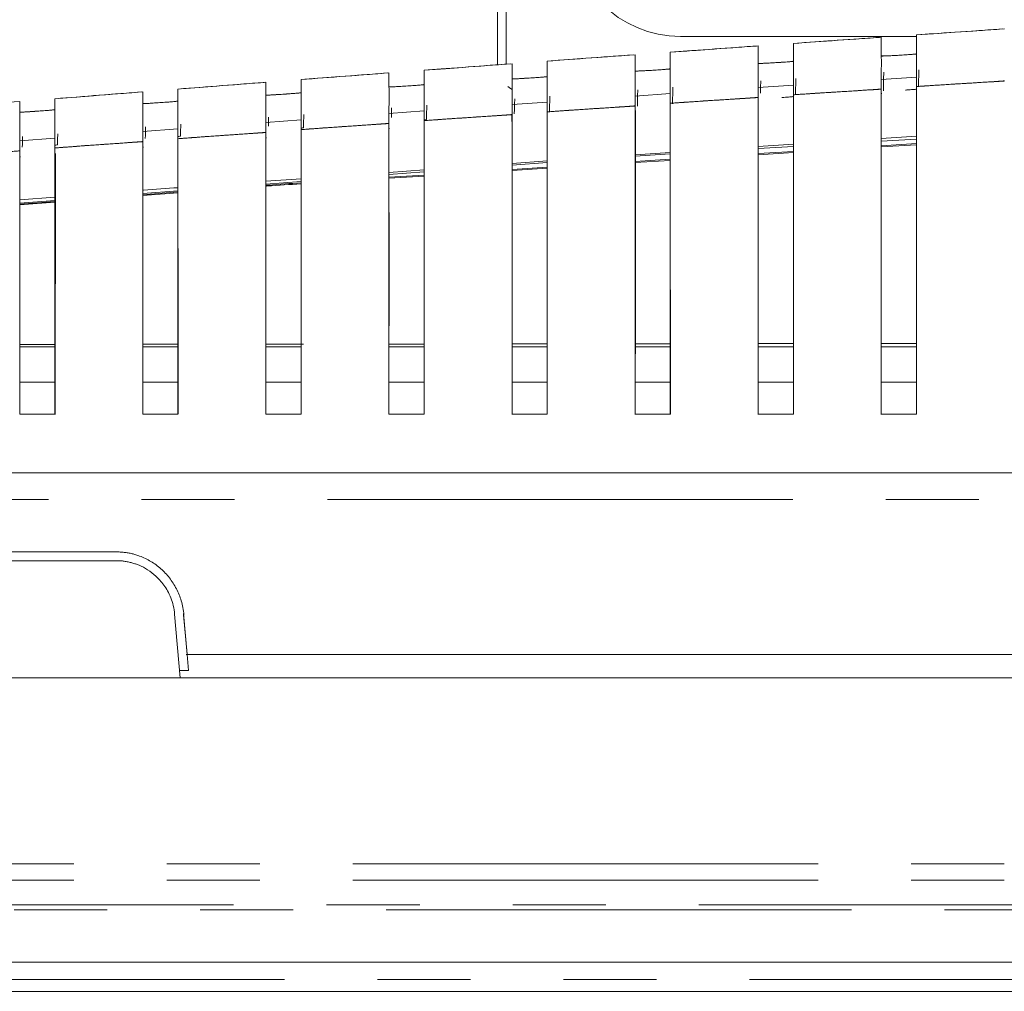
# Model space of a CAD drawing. Header units: millimetres. Extents: x 19 to 844, y 7 to 552.
# Tile 11 of 175: x 106 to 120, y 108 to 121. Entities that reach past the tile are written whole.
import ezdxf

# ---------------------------------------------------------------- set-up
doc = ezdxf.new("R2010")
doc.units = ezdxf.units.MM
doc.linetypes.add('PHANTOM', pattern=[12.7, 6.35, -1.27, 1.27, -1.27, 1.27, -1.27])

msp = doc.modelspace()

# ---------------------------------------------------------------- linework, layer by layer
at = {"color": 7, "linetype": 'Continuous', "lineweight": 15}
for p, q in [((113.008, 120.391), (113.008, 128.991)), ((118.728, 120.771), (115.508, 120.771)), ((118.761, 120.313), (118.757, 120.087)), ((116.601, 120.074), (116.602, 120.162)), ((117.082, 120.196), (117.078, 119.975)), ((118.728, 120.214), (118.248, 120.182)), ((118.278, 120.102), (118.28, 120.184)), ((118.28, 120.185), (118.281, 120.28)), ((114.921, 119.959), (114.923, 120.042)), ((117.048, 120.103), (116.568, 120.071)), ((116.599, 119.996), (116.601, 120.073)), ((118.277, 120.025), (118.278, 120.102)), ((113.242, 119.843), (113.244, 119.919)), ((115.368, 119.989), (114.888, 119.956)), ((114.92, 119.887), (114.921, 119.959)), ((118.247, 119.992), (118.255, 119.992)), ((112.008, 119.754), (111.528, 119.72)), ((111.561, 119.661), (111.564, 119.794)), ((113.688, 119.873), (113.208, 119.839)), ((113.239, 119.712), (113.241, 119.774)), ((113.241, 119.775), (113.242, 119.842)), ((114.887, 119.757), (114.895, 119.757)), ((114.919, 119.819), (114.92, 119.886)), ((110.328, 119.633), (109.848, 119.597)), ((109.882, 119.544), (109.885, 119.666)), ((113.207, 119.636), (113.215, 119.636)), ((108.648, 119.508), (108.168, 119.473)), ((108.203, 119.424), (108.206, 119.536)), ((111.527, 119.512), (111.536, 119.513)), ((106.968, 119.382), (106.488, 119.345)), ((106.524, 119.301), (106.527, 119.403)), ((108.202, 119.375), (108.203, 119.423)), ((109.847, 119.386), (109.856, 119.387)), ((118.248, 119.377), (118.728, 119.409)), ((118.728, 119.367), (118.248, 119.339)), ((106.522, 119.257), (106.524, 119.3)), ((108.167, 119.258), (108.176, 119.258)), ((116.568, 119.265), (117.048, 119.297)), ((117.048, 119.266), (116.568, 119.238)), ((118.248, 119.278), (118.728, 119.309)), ((118.728, 119.291), (118.248, 119.261)), ((106.487, 119.127), (106.497, 119.128)), ((106.971, 115.608), (106.978, 119.17)), ((114.888, 119.152), (115.368, 119.184)), ((115.368, 119.166), (114.888, 119.137)), ((114.888, 119.062), (115.368, 119.093)), ((116.568, 119.17), (117.048, 119.201)), ((117.048, 119.185), (116.568, 119.154)), ((111.528, 118.914), (112.008, 118.949)), ((113.208, 119.036), (113.688, 119.071)), ((113.688, 119.049), (113.208, 119.012)), ((113.208, 118.955), (113.688, 118.985)), ((113.688, 118.971), (113.208, 118.94)), ((115.368, 119.078), (114.888, 119.047)), ((109.848, 118.792), (110.328, 118.827)), ((112.008, 118.92), (111.528, 118.883)), ((111.528, 118.847), (112.008, 118.877)), ((112.008, 118.864), (111.528, 118.834)), ((110.328, 118.791), (109.848, 118.754)), ((106.488, 118.54), (106.968, 118.577)), ((108.648, 118.662), (108.168, 118.625)), ((108.168, 118.609), (108.648, 118.646)), ((108.648, 118.635), (108.168, 118.598)), ((106.968, 118.532), (106.488, 118.495)), ((106.488, 118.48), (106.968, 118.517)), ((106.968, 118.506), (106.488, 118.47)), ((114.888, 117.172), (114.888, 115.608)), ((106.488, 116.564), (106.968, 116.564)), ((106.492, 116.531), (106.969, 116.531)), ((108.168, 116.566), (108.648, 116.566)), ((108.172, 116.531), (108.649, 116.531)), ((109.848, 116.568), (110.36, 116.568)), ((110.329, 116.531), (109.851, 116.531)), ((111.528, 116.569), (112.012, 116.57)), ((112.009, 116.531), (111.531, 116.531)), ((113.208, 116.571), (113.688, 116.572)), ((113.208, 116.531), (113.208, 116.531)), ((113.689, 116.531), (113.211, 116.531)), ((114.888, 116.573), (115.355, 116.574)), ((114.888, 116.531), (114.888, 116.531)), ((115.369, 116.531), (114.891, 116.531)), ((116.568, 116.575), (117.048, 116.576)), ((116.568, 116.531), (116.568, 116.531)), ((117.049, 116.531), (116.571, 116.531)), ((118.248, 116.577), (118.728, 116.577)), ((118.248, 116.531), (118.248, 116.531)), ((118.729, 116.531), (118.251, 116.531)), ((106.491, 116.051), (106.969, 116.051)), ((108.171, 116.051), (108.649, 116.051)), ((313.406, 114.811), (59.89, 114.811)), ((63.091, 113.731), (107.805, 113.731)), ((63.091, 113.611), (107.805, 113.611)), ((108.602, 112.881), (108.678, 112.011)), ((108.722, 112.892), (108.771, 112.33)), ((108.771, 112.333), (108.724, 112.872)), ((108.761, 112.332), (313.406, 112.331)), ((108.771, 112.331), (313.41, 112.331)), ((108.79, 112.114), (108.669, 112.114)), ((108.678, 112.011), (62.218, 112.011)), ((108.678, 112.011), (313.425, 112.011)), ((313.937, 108.131), (59.36, 108.131)), ((313.3, 107.731), (59.997, 107.731))]:
    msp.add_line(p, q, dxfattribs=at)
at = {"color": 8, "linetype": 'PHANTOM', "lineweight": 0}
for p, q in [((113.128, 128.991), (113.128, 120.391)), ((109.851, 116.051), (110.329, 116.051)), ((111.53, 116.051), (112.009, 116.051)), ((113.208, 116.051), (113.208, 116.051)), ((113.21, 116.051), (113.689, 116.051)), ((114.888, 116.051), (114.888, 116.051)), ((114.89, 116.051), (115.369, 116.051)), ((116.568, 116.051), (116.568, 116.051)), ((116.57, 116.051), (117.049, 116.051)), ((118.248, 116.051), (118.248, 116.051)), ((118.25, 116.051), (118.729, 116.051)), ((59.89, 114.446), (313.406, 114.446)), ((108.79, 112.114), (108.771, 112.33)), ((60.236, 109.474), (313.061, 109.474)), ((60.236, 109.248), (313.061, 109.248)), ((312.607, 108.911), (60.69, 108.911)), ((60.69, 108.845), (312.607, 108.845)), ((313.3, 107.891), (59.997, 107.891))]:
    msp.add_line(p, q, dxfattribs=at)
at = {"color": 7, "linetype": 'Continuous', "lineweight": 15, "flags": 128}
msp.add_lwpolyline([(113.208, 120.045), (113.186, 120.059), (113.15, 120.086)], dxfattribs=at)
at = {"color": 7, "linetype": 'Continuous', "lineweight": 15}
msp.add_arc((115.508, 122.291), 1.52, 180, 270, dxfattribs=at)
for points, knots in [([(119.928, 120.874), (119.728, 120.86), (119.328, 120.833), (118.928, 120.805), (118.728, 120.792)], [0, 0, 0, 0, 0.499838, 1, 1, 1, 1]), ([(119.905, 120.872), (119.689, 120.857), (119.316, 120.832), (118.943, 120.806), (118.786, 120.796)], [0, 0, 0, 0, 0.579226, 1, 1, 1, 1]), ([(119.905, 120.872), (119.689, 120.857), (119.316, 120.832), (118.943, 120.806), (118.786, 120.796)], [0, 0, 0, 0, 0.579226, 1, 1, 1, 1]), ([(118.248, 120.759), (118.048, 120.745), (117.648, 120.717), (117.248, 120.689), (117.048, 120.675)], [0, 0, 0, 0, 0.499834, 1, 1, 1, 1]), ([(118.225, 120.757), (118.009, 120.742), (117.635, 120.716), (117.262, 120.69), (117.105, 120.679)], [0, 0, 0, 0, 0.578749, 1, 1, 1, 1]), ([(118.225, 120.757), (118.009, 120.742), (117.635, 120.716), (117.262, 120.69), (117.105, 120.679)], [0, 0, 0, 0, 0.578749, 1, 1, 1, 1]), ([(118.248, 120.052), (118.248, 120.07), (118.248, 120.109), (118.248, 120.166), (118.248, 120.223), (118.248, 120.28), (118.249, 120.358), (118.249, 120.457), (118.248, 120.558), (118.248, 120.638), (118.248, 120.695), (118.248, 120.734), (118.248, 120.756), (118.248, 120.758), (118.248, 120.759)], [0, 0, 0, 0, 0.0486712, 0.0984812, 0.149333, 0.2011145, 0.2536981, 0.368785, 0.5022762, 0.6052795, 0.7076255, 0.8081787, 0.9059196, 1, 1, 1, 1]), ([(118.728, 120.792), (118.728, 120.792), (118.728, 120.792), (118.728, 120.787), (118.728, 120.778), (118.728, 120.765), (118.728, 120.747), (118.728, 120.725), (118.728, 120.699), (118.728, 120.669), (118.728, 120.634), (118.728, 120.58), (118.728, 120.495), (118.728, 120.383), (118.728, 120.246), (118.728, 120.149), (118.728, 120.086)], [0, 0, 0, 0, 0.047226, 0.095397, 0.144415, 0.194171, 0.244542, 0.295395, 0.346592, 0.397986, 0.449429, 0.500771, 0.618252, 0.749156, 0.838024, 1, 1, 1, 1]), ([(116.568, 120.641), (116.368, 120.627), (115.968, 120.598), (115.568, 120.569), (115.368, 120.555)], [0, 0, 0, 0, 0.4998309, 1, 1, 1, 1]), ([(116.545, 120.639), (116.329, 120.624), (115.955, 120.597), (115.581, 120.57), (115.424, 120.559)], [0, 0, 0, 0, 0.578195, 1, 1, 1, 1]), ([(116.545, 120.639), (116.329, 120.624), (115.955, 120.597), (115.581, 120.57), (115.424, 120.559)], [0, 0, 0, 0, 0.578195, 1, 1, 1, 1]), ([(116.568, 119.938), (116.568, 119.957), (116.568, 119.995), (116.568, 120.052), (116.568, 120.109), (116.568, 120.165), (116.569, 120.242), (116.569, 120.341), (116.568, 120.442), (116.568, 120.521), (116.568, 120.577), (116.568, 120.616), (116.568, 120.638), (116.568, 120.64), (116.568, 120.641)], [0, 0, 0, 0, 0.04871, 0.098542, 0.149401, 0.201174, 0.253734, 0.36866, 0.502287, 0.605322, 0.707671, 0.808211, 0.905934, 1, 1, 1, 1]), ([(117.048, 120.675), (117.048, 120.675), (117.048, 120.675), (117.048, 120.67), (117.048, 120.661), (117.048, 120.648), (117.048, 120.63), (117.048, 120.609), (117.048, 120.582), (117.048, 120.552), (117.048, 120.518), (117.048, 120.464), (117.048, 120.379), (117.048, 120.268), (117.048, 120.132), (117.048, 120.035), (117.048, 119.973)], [0, 0, 0, 0, 0.047232, 0.095404, 0.144418, 0.194165, 0.244525, 0.295366, 0.346549, 0.397931, 0.449365, 0.500701, 0.618255, 0.749085, 0.839563, 1, 1, 1, 1]), ([(114.888, 120.521), (114.688, 120.506), (114.288, 120.477), (113.888, 120.448), (113.688, 120.433)], [0, 0, 0, 0, 0.499828, 1, 1, 1, 1]), ([(113.688, 120.433), (113.688, 120.433), (113.688, 120.433), (113.688, 120.428), (113.688, 120.419), (113.688, 120.406), (113.688, 120.389), (113.688, 120.367), (113.688, 120.342), (113.688, 120.312), (113.688, 120.278), (113.688, 120.225), (113.688, 120.141), (113.688, 120.031), (113.688, 119.896), (113.688, 119.8), (113.688, 119.74)], [0, 0, 0, 0, 0.047247, 0.095422, 0.144429, 0.19416, 0.244497, 0.295311, 0.346467, 0.397823, 0.449235, 0.500557, 0.618267, 0.74894, 0.842531, 1, 1, 1, 1]), ([(114.865, 120.519), (114.649, 120.503), (114.275, 120.476), (113.901, 120.449), (113.743, 120.437)], [0, 0, 0, 0, 0.577581, 1, 1, 1, 1]), ([(114.865, 120.519), (114.649, 120.503), (114.275, 120.476), (113.901, 120.449), (113.743, 120.437)], [0, 0, 0, 0, 0.577581, 1, 1, 1, 1]), ([(114.888, 119.822), (114.888, 119.84), (114.888, 119.878), (114.888, 119.935), (114.888, 119.992), (114.888, 120.048), (114.889, 120.124), (114.889, 120.223), (114.888, 120.322), (114.888, 120.401), (114.888, 120.457), (114.888, 120.495), (114.888, 120.518), (114.888, 120.52), (114.888, 120.521)], [0, 0, 0, 0, 0.048749, 0.098605, 0.14947, 0.201233, 0.253768, 0.368541, 0.502297, 0.605364, 0.707716, 0.808243, 0.905947, 1, 1, 1, 1]), ([(115.368, 120.555), (115.368, 120.555), (115.368, 120.555), (115.368, 120.55), (115.368, 120.541), (115.368, 120.528), (115.368, 120.511), (115.368, 120.489), (115.368, 120.463), (115.368, 120.433), (115.368, 120.399), (115.368, 120.346), (115.368, 120.261), (115.368, 120.15), (115.368, 120.015), (115.368, 119.918), (115.368, 119.857)], [0, 0, 0, 0, 0.047239, 0.095412, 0.144422, 0.194162, 0.24451, 0.295337, 0.346507, 0.397877, 0.4493, 0.50063, 0.61826, 0.749013, 0.841066, 1, 1, 1, 1]), ([(117.048, 120.431), (117.048, 120.431), (117.047, 120.431), (117.041, 120.43), (117.032, 120.428), (117.018, 120.427), (117, 120.425), (116.976, 120.423), (116.943, 120.421), (116.902, 120.418), (116.857, 120.415), (116.809, 120.412), (116.761, 120.409), (116.716, 120.407), (116.674, 120.405), (116.634, 120.403), (116.598, 120.401), (116.572, 120.401), (116.57, 120.402), (116.568, 120.402)], [0, 0, 0, 0, 0.042789, 0.084025, 0.124427, 0.164758, 0.205784, 0.248233, 0.311385, 0.373507, 0.436171, 0.499536, 0.562779, 0.625507, 0.687576, 0.750704, 0.834524, 0.91555, 1, 1, 1, 1]), ([(117.048, 120.431), (117.048, 120.431), (117.047, 120.431), (117.041, 120.43), (117.032, 120.428), (117.018, 120.427), (117, 120.425), (116.976, 120.423), (116.943, 120.421), (116.902, 120.418), (116.857, 120.415), (116.809, 120.412), (116.761, 120.409), (116.716, 120.407), (116.674, 120.405), (116.634, 120.403), (116.598, 120.401), (116.572, 120.401), (116.57, 120.402), (116.568, 120.402)], [0, 0, 0, 0, 0.042789, 0.084025, 0.124427, 0.164758, 0.205784, 0.248233, 0.311385, 0.373507, 0.436171, 0.499536, 0.562779, 0.625507, 0.687576, 0.750704, 0.834524, 0.91555, 1, 1, 1, 1]), ([(116.568, 120.402), (116.569, 120.402), (116.569, 120.402), (116.575, 120.401), (116.585, 120.401), (116.6, 120.402), (116.618, 120.402), (116.641, 120.403), (116.669, 120.405), (116.699, 120.406), (116.734, 120.408), (116.771, 120.41), (116.827, 120.413), (116.903, 120.418), (116.974, 120.423), (117.018, 120.427), (117.043, 120.43), (117.047, 120.431), (117.048, 120.431)], [0, 0, 0, 0, 0.039769, 0.080697, 0.122787, 0.166043, 0.210467, 0.256061, 0.302828, 0.35077, 0.399888, 0.450184, 0.501661, 0.626612, 0.751574, 0.831799, 0.914603, 1, 1, 1, 1]), ([(118.728, 120.532), (118.728, 120.532), (118.727, 120.531), (118.721, 120.53), (118.711, 120.529), (118.697, 120.528), (118.68, 120.526), (118.655, 120.524), (118.622, 120.521), (118.58, 120.519), (118.534, 120.516), (118.487, 120.513), (118.44, 120.51), (118.395, 120.508), (118.353, 120.506), (118.306, 120.504), (118.258, 120.502), (118.251, 120.503), (118.248, 120.504)], [0, 0, 0, 0, 0.043281, 0.084945, 0.125732, 0.16643, 0.207831, 0.250687, 0.314371, 0.377023, 0.439712, 0.502918, 0.565709, 0.62821, 0.690031, 0.752833, 0.876028, 1, 1, 1, 1]), ([(118.728, 120.532), (118.728, 120.532), (118.727, 120.531), (118.721, 120.53), (118.711, 120.529), (118.697, 120.528), (118.68, 120.526), (118.655, 120.524), (118.622, 120.521), (118.58, 120.519), (118.534, 120.516), (118.487, 120.513), (118.44, 120.51), (118.395, 120.508), (118.353, 120.506), (118.306, 120.504), (118.258, 120.502), (118.251, 120.503), (118.248, 120.504)], [0, 0, 0, 0, 0.043281, 0.084945, 0.125732, 0.16643, 0.207831, 0.250687, 0.314371, 0.377023, 0.439712, 0.502918, 0.565709, 0.62821, 0.690031, 0.752833, 0.876028, 1, 1, 1, 1]), ([(118.248, 120.504), (118.249, 120.503), (118.249, 120.503), (118.256, 120.503), (118.266, 120.503), (118.28, 120.503), (118.299, 120.504), (118.321, 120.505), (118.348, 120.506), (118.379, 120.507), (118.413, 120.509), (118.449, 120.51), (118.505, 120.514), (118.582, 120.518), (118.653, 120.524), (118.698, 120.528), (118.723, 120.531), (118.727, 120.532), (118.728, 120.532)], [0, 0, 0, 0, 0.040057, 0.081163, 0.12332, 0.166532, 0.2108, 0.256128, 0.302518, 0.349971, 0.39849, 0.448077, 0.498732, 0.624036, 0.749357, 0.830539, 0.914082, 1, 1, 1, 1]), ([(113.208, 120.398), (113.008, 120.383), (112.608, 120.353), (112.208, 120.323), (112.008, 120.308)], [0, 0, 0, 0, 0.499824, 1, 1, 1, 1]), ([(112.008, 120.308), (112.008, 120.308), (112.008, 120.308), (112.008, 120.303), (112.008, 120.295), (112.008, 120.282), (112.008, 120.264), (112.008, 120.243), (112.008, 120.217), (112.008, 120.188), (112.008, 120.155), (112.008, 120.101), (112.008, 120.018), (112.008, 119.907), (112.008, 119.773), (112.008, 119.679), (112.008, 119.62)], [0, 0, 0, 0, 0.04724, 0.095396, 0.144373, 0.194065, 0.244354, 0.295113, 0.346208, 0.3975, 0.448846, 0.500101, 0.61894, 0.751331, 0.845235, 1, 1, 1, 1]), ([(113.185, 120.396), (112.969, 120.38), (112.594, 120.352), (112.22, 120.324), (112.061, 120.312)], [0, 0, 0, 0, 0.5769274, 1, 1, 1, 1]), ([(113.185, 120.396), (112.969, 120.38), (112.594, 120.352), (112.22, 120.324), (112.061, 120.312)], [0, 0, 0, 0, 0.5769274, 1, 1, 1, 1]), ([(113.208, 119.703), (113.208, 119.722), (113.208, 119.76), (113.208, 119.816), (113.208, 119.872), (113.208, 119.928), (113.209, 120.004), (113.209, 120.102), (113.208, 120.201), (113.208, 120.279), (113.208, 120.334), (113.208, 120.373), (113.208, 120.395), (113.208, 120.397), (113.208, 120.398)], [0, 0, 0, 0, 0.0487902, 0.0986693, 0.1495407, 0.2012929, 0.2538008, 0.3684287, 0.5023067, 0.6054044, 0.7077597, 0.8082727, 0.9059586, 1, 1, 1, 1]), ([(115.368, 120.328), (115.368, 120.328), (115.367, 120.327), (115.361, 120.326), (115.352, 120.325), (115.338, 120.324), (115.32, 120.322), (115.295, 120.32), (115.263, 120.317), (115.221, 120.314), (115.176, 120.311), (115.129, 120.308), (115.081, 120.305), (115.036, 120.303), (114.995, 120.301), (114.946, 120.298), (114.898, 120.297), (114.892, 120.297), (114.888, 120.298)], [0, 0, 0, 0, 0.043054, 0.08451, 0.125096, 0.165588, 0.206769, 0.249379, 0.312763, 0.375177, 0.437661, 0.500514, 0.563175, 0.625687, 0.687898, 0.751091, 0.8751, 1, 1, 1, 1]), ([(115.368, 120.328), (115.368, 120.328), (115.367, 120.327), (115.361, 120.326), (115.352, 120.325), (115.338, 120.324), (115.32, 120.322), (115.295, 120.32), (115.263, 120.317), (115.221, 120.314), (115.176, 120.311), (115.129, 120.308), (115.081, 120.305), (115.036, 120.303), (114.995, 120.301), (114.946, 120.298), (114.898, 120.297), (114.892, 120.297), (114.888, 120.298)], [0, 0, 0, 0, 0.043054, 0.08451, 0.125096, 0.165588, 0.206769, 0.249379, 0.312763, 0.375177, 0.437661, 0.500514, 0.563175, 0.625687, 0.687898, 0.751091, 0.8751, 1, 1, 1, 1]), ([(114.888, 120.298), (114.889, 120.298), (114.889, 120.297), (114.895, 120.297), (114.905, 120.297), (114.919, 120.298), (114.938, 120.298), (114.961, 120.299), (114.988, 120.301), (115.019, 120.302), (115.053, 120.304), (115.09, 120.306), (115.147, 120.309), (115.223, 120.314), (115.293, 120.32), (115.338, 120.324), (115.363, 120.326), (115.367, 120.327), (115.368, 120.328)], [0, 0, 0, 0, 0.039378, 0.079983, 0.12182, 0.164892, 0.2092, 0.254748, 0.301537, 0.34957, 0.398848, 0.449374, 0.501148, 0.625906, 0.750669, 0.831234, 0.914339, 1, 1, 1, 1]), ([(111.528, 120.272), (111.328, 120.257), (110.928, 120.227), (110.528, 120.196), (110.328, 120.181)], [0, 0, 0, 0, 0.499821, 1, 1, 1, 1]), ([(110.328, 120.181), (110.328, 120.181), (110.328, 120.181), (110.328, 120.176), (110.328, 120.167), (110.328, 120.154), (110.328, 120.137), (110.328, 120.116), (110.328, 120.09), (110.328, 120.061), (110.328, 120.028), (110.328, 119.975), (110.328, 119.892), (110.328, 119.794), (110.328, 119.701), (110.328, 119.612), (110.328, 119.539), (110.328, 119.498)], [0, 0, 0, 0, 0.0473089, 0.0955405, 0.1446007, 0.194384, 0.2447742, 0.2956455, 0.3468648, 0.3982933, 0.4497888, 0.5012082, 0.6195737, 0.7513484, 0.8075274, 0.891382, 1, 1, 1, 1]), ([(111.505, 120.271), (111.289, 120.254), (110.914, 120.226), (110.539, 120.197), (110.38, 120.185)], [0, 0, 0, 0, 0.576314, 1, 1, 1, 1]), ([(111.505, 120.271), (111.289, 120.254), (110.914, 120.226), (110.539, 120.197), (110.38, 120.185)], [0, 0, 0, 0, 0.576314, 1, 1, 1, 1]), ([(111.528, 119.583), (111.528, 119.601), (111.528, 119.639), (111.528, 119.694), (111.528, 119.75), (111.528, 119.805), (111.529, 119.88), (111.529, 119.978), (111.528, 120.076), (111.528, 120.154), (111.528, 120.209), (111.528, 120.247), (111.528, 120.27), (111.528, 120.271), (111.528, 120.272)], [0, 0, 0, 0, 0.048498, 0.098052, 0.148569, 0.19994, 0.252042, 0.367654, 0.502233, 0.605415, 0.707807, 0.808322, 0.905987, 1, 1, 1, 1]), ([(113.208, 120.191), (113.209, 120.191), (113.21, 120.19), (113.217, 120.19), (113.228, 120.191), (113.245, 120.191), (113.266, 120.192), (113.293, 120.193), (113.324, 120.195), (113.36, 120.197), (113.399, 120.199), (113.458, 120.203), (113.537, 120.208), (113.61, 120.213), (113.656, 120.218), (113.683, 120.22), (113.687, 120.221), (113.688, 120.222)], [0, 0, 0, 0, 0.0425369, 0.0865109, 0.131926, 0.1787859, 0.2270939, 0.276853, 0.3280659, 0.380735, 0.4348626, 0.4904507, 0.6175494, 0.7446536, 0.8270281, 0.9121371, 1, 1, 1, 1]), ([(113.688, 120.222), (113.687, 120.221), (113.686, 120.221), (113.665, 120.218), (113.628, 120.215), (113.579, 120.211), (113.521, 120.207), (113.442, 120.201), (113.349, 120.196), (113.274, 120.192), (113.235, 120.19), (113.225, 120.19), (113.223, 120.19)], [0, 0, 0, 0, 0.074198, 0.146836, 0.28608, 0.35724, 0.428263, 0.572226, 0.711099, 0.842831, 0.975072, 1, 1, 1, 1]), ([(113.688, 120.222), (113.687, 120.221), (113.686, 120.221), (113.665, 120.218), (113.628, 120.215), (113.579, 120.211), (113.521, 120.207), (113.442, 120.201), (113.349, 120.196), (113.274, 120.192), (113.235, 120.19), (113.225, 120.19), (113.223, 120.19)], [0, 0, 0, 0, 0.074198, 0.146836, 0.28608, 0.35724, 0.428263, 0.572226, 0.711099, 0.842831, 0.975072, 1, 1, 1, 1]), ([(118.728, 120.086), (118.827, 120.093), (119.026, 120.107), (119.331, 120.125), (119.632, 120.143), (119.832, 120.155), (119.927, 120.161)], [0, 0, 0, 0, 0.247943, 0.498286, 0.762293, 1, 1, 1, 1]), ([(109.848, 120.144), (109.648, 120.129), (109.248, 120.098), (108.848, 120.067), (108.648, 120.051)], [0, 0, 0, 0, 0.499818, 1, 1, 1, 1]), ([(108.648, 120.051), (108.648, 120.051), (108.648, 120.051), (108.648, 120.046), (108.648, 120.038), (108.648, 120.025), (108.648, 120.008), (108.648, 119.986), (108.648, 119.961), (108.648, 119.932), (108.648, 119.899), (108.648, 119.847), (108.648, 119.765), (108.648, 119.667), (108.648, 119.574), (108.648, 119.485), (108.648, 119.414), (108.648, 119.373)], [0, 0, 0, 0, 0.047325, 0.095566, 0.14463, 0.194412, 0.244796, 0.29566, 0.346871, 0.398292, 0.449782, 0.501201, 0.619647, 0.751316, 0.809428, 0.893222, 1, 1, 1, 1]), ([(109.825, 120.143), (109.609, 120.126), (109.233, 120.097), (108.858, 120.068), (108.698, 120.055)], [0, 0, 0, 0, 0.575473, 1, 1, 1, 1]), ([(109.825, 120.143), (109.609, 120.126), (109.233, 120.097), (108.858, 120.068), (108.698, 120.055)], [0, 0, 0, 0, 0.575473, 1, 1, 1, 1]), ([(109.848, 119.46), (109.848, 119.478), (109.848, 119.515), (109.848, 119.571), (109.848, 119.626), (109.848, 119.68), (109.849, 119.755), (109.849, 119.852), (109.848, 119.95), (109.848, 120.027), (109.848, 120.081), (109.848, 120.119), (109.848, 120.142), (109.848, 120.143), (109.848, 120.144)], [0, 0, 0, 0, 0.0485491, 0.0981366, 0.148668, 0.2000351, 0.2521174, 0.3675861, 0.5022706, 0.60548, 0.7078683, 0.8083621, 0.9060037, 1, 1, 1, 1]), ([(111.528, 120.081), (111.529, 120.081), (111.529, 120.081), (111.536, 120.081), (111.545, 120.081), (111.559, 120.081), (111.576, 120.082), (111.608, 120.083), (111.667, 120.087), (111.759, 120.092), (111.857, 120.099), (111.93, 120.104), (111.976, 120.109), (112.003, 120.111), (112.007, 120.112), (112.008, 120.113)], [0, 0, 0, 0, 0.04072, 0.081709, 0.12297, 0.164505, 0.206318, 0.248412, 0.358093, 0.488928, 0.6165, 0.744072, 0.826502, 0.911804, 1, 1, 1, 1]), ([(112.008, 120.113), (112.007, 120.112), (112.006, 120.112), (111.985, 120.109), (111.948, 120.106), (111.899, 120.102), (111.841, 120.098), (111.761, 120.092), (111.668, 120.087), (111.594, 120.083), (111.554, 120.081), (111.543, 120.081), (111.541, 120.081)], [0, 0, 0, 0, 0.073679, 0.145839, 0.284112, 0.354815, 0.425444, 0.568669, 0.706275, 0.836351, 0.967133, 1, 1, 1, 1]), ([(112.008, 120.113), (112.007, 120.112), (112.006, 120.112), (111.985, 120.109), (111.948, 120.106), (111.899, 120.102), (111.841, 120.098), (111.761, 120.092), (111.668, 120.087), (111.594, 120.083), (111.554, 120.081), (111.543, 120.081), (111.541, 120.081)], [0, 0, 0, 0, 0.073679, 0.145839, 0.284112, 0.354815, 0.425444, 0.568669, 0.706275, 0.836351, 0.967133, 1, 1, 1, 1]), ([(115.403, 120.077), (115.402, 120.05), (115.402, 119.997), (115.399, 119.922), (115.399, 119.873), (115.398, 119.849)], [0, 0, 0, 0, 0.349285, 0.682655, 1, 1, 1, 1]), ([(117.048, 119.973), (117.147, 119.98), (117.346, 119.994), (117.651, 120.013), (117.952, 120.031), (118.152, 120.044), (118.247, 120.05)], [0, 0, 0, 0, 0.247904, 0.498241, 0.762242, 1, 1, 1, 1]), ([(118.248, 115.611), (118.248, 116.352), (118.248, 117.832), (118.248, 119.312), (118.248, 120.051)], [0, 0, 0, 0, 0.500153, 1, 1, 1, 1]), ([(118.728, 120.049), (118.722, 120.049), (118.709, 120.047), (118.668, 120.044), (118.622, 120.04), (118.584, 120.038), (118.577, 120.038)], [0, 0, 0, 0, 0.192931, 0.427207, 0.89398, 1, 1, 1, 1]), ([(118.729, 115.614), (118.729, 115.988), (118.729, 116.733), (118.728, 117.732), (118.728, 118.849), (118.728, 119.594), (118.728, 120.086)], [0, 0, 0, 0, 0.250594, 0.499771, 0.670111, 1, 1, 1, 1]), ([(118.728, 120.086), (118.728, 119.34), (118.728, 117.85), (118.728, 116.358), (118.728, 115.613)], [0, 0, 0, 0, 0.500059, 1, 1, 1, 1]), ([(108.168, 120.014), (107.968, 119.998), (107.568, 119.967), (107.168, 119.935), (106.968, 119.919)], [0, 0, 0, 0, 0.499815, 1, 1, 1, 1]), ([(106.968, 119.919), (106.968, 119.919), (106.968, 119.919), (106.968, 119.914), (106.968, 119.905), (106.968, 119.893), (106.968, 119.876), (106.968, 119.855), (106.968, 119.83), (106.968, 119.801), (106.968, 119.768), (106.968, 119.716), (106.968, 119.635), (106.968, 119.538), (106.968, 119.445), (106.968, 119.357), (106.968, 119.287), (106.968, 119.247)], [0, 0, 0, 0, 0.047344, 0.095596, 0.144664, 0.194444, 0.244824, 0.29568, 0.346882, 0.398294, 0.449779, 0.501196, 0.619727, 0.751287, 0.810031, 0.8938, 1, 1, 1, 1]), ([(108.145, 120.012), (107.929, 119.995), (107.553, 119.966), (107.176, 119.936), (107.016, 119.923)], [0, 0, 0, 0, 0.574557, 1, 1, 1, 1]), ([(108.145, 120.012), (107.929, 119.995), (107.553, 119.966), (107.176, 119.936), (107.016, 119.923)], [0, 0, 0, 0, 0.574557, 1, 1, 1, 1]), ([(108.168, 119.335), (108.168, 119.353), (108.168, 119.39), (108.168, 119.445), (108.168, 119.5), (108.168, 119.554), (108.169, 119.628), (108.169, 119.724), (108.168, 119.821), (108.168, 119.897), (108.168, 119.951), (108.168, 119.989), (108.168, 120.011), (108.168, 120.013), (108.168, 120.014)], [0, 0, 0, 0, 0.0486023, 0.0982238, 0.14877, 0.2001332, 0.2521936, 0.3675318, 0.5023099, 0.6055452, 0.7079288, 0.8084013, 0.9060187, 1, 1, 1, 1]), ([(109.848, 119.969), (109.849, 119.968), (109.849, 119.968), (109.856, 119.968), (109.865, 119.968), (109.879, 119.969), (109.896, 119.97), (109.928, 119.971), (109.986, 119.975), (110.08, 119.981), (110.169, 119.987), (110.225, 119.991), (110.266, 119.994), (110.299, 119.997), (110.324, 120), (110.327, 120.001), (110.328, 120.001)], [0, 0, 0, 0, 0.0405468, 0.081407, 0.1225836, 0.1640798, 0.2058985, 0.2480426, 0.3568793, 0.4877266, 0.6218571, 0.7074145, 0.7438928, 0.8347385, 0.9201037, 1, 1, 1, 1]), ([(110.328, 120.001), (110.327, 120.001), (110.326, 120), (110.305, 119.998), (110.268, 119.994), (110.218, 119.991), (110.161, 119.986), (110.08, 119.981), (109.988, 119.975), (109.913, 119.97), (109.873, 119.969), (109.862, 119.968), (109.86, 119.968)], [0, 0, 0, 0, 0.073134, 0.144789, 0.282042, 0.352264, 0.422476, 0.564921, 0.701186, 0.82953, 0.958796, 1, 1, 1, 1]), ([(110.328, 120.001), (110.327, 120.001), (110.326, 120), (110.305, 119.998), (110.268, 119.994), (110.218, 119.991), (110.161, 119.986), (110.08, 119.981), (109.988, 119.975), (109.913, 119.97), (109.873, 119.969), (109.862, 119.968), (109.86, 119.968)], [0, 0, 0, 0, 0.073134, 0.144789, 0.282042, 0.352264, 0.422476, 0.564921, 0.701186, 0.82953, 0.958796, 1, 1, 1, 1]), ([(113.723, 119.955), (113.723, 119.93), (113.722, 119.881), (113.72, 119.81), (113.719, 119.765), (113.719, 119.743)], [0, 0, 0, 0, 0.349469, 0.68284, 1, 1, 1, 1]), ([(115.368, 119.857), (115.467, 119.865), (115.666, 119.879), (115.971, 119.899), (116.272, 119.917), (116.472, 119.93), (116.567, 119.936)], [0, 0, 0, 0, 0.247863, 0.498193, 0.76219, 1, 1, 1, 1]), ([(116.567, 119.936), (116.568, 119.576), (116.568, 118.856), (116.569, 117.768), (116.568, 116.686), (116.568, 115.965), (116.568, 115.611)], [0, 0, 0, 0, 0.249578, 0.499611, 0.755049, 1, 1, 1, 1]), ([(116.568, 115.611), (116.568, 116.333), (116.568, 117.776), (116.568, 119.217), (116.568, 119.938)], [0, 0, 0, 0, 0.500162, 1, 1, 1, 1]), ([(117.048, 119.948), (117.043, 119.948), (117.03, 119.947), (116.989, 119.943), (116.941, 119.94), (116.9, 119.937), (116.89, 119.936)], [0, 0, 0, 0, 0.174687, 0.401621, 0.854798, 1, 1, 1, 1]), ([(117.049, 115.614), (117.049, 115.977), (117.048, 116.703), (117.048, 117.793), (117.048, 118.883), (117.048, 119.609), (117.048, 119.973)], [0, 0, 0, 0, 0.2497333, 0.4997549, 0.7498994, 1, 1, 1, 1]), ([(117.048, 119.973), (117.048, 119.246), (117.048, 117.793), (117.048, 116.339), (117.048, 115.613)], [0, 0, 0, 0, 0.500063, 1, 1, 1, 1]), ([(106.488, 119.881), (106.288, 119.865), (105.888, 119.833), (105.488, 119.801), (105.288, 119.785)], [0, 0, 0, 0, 0.499812, 1, 1, 1, 1]), ([(106.488, 119.208), (106.488, 119.226), (106.488, 119.263), (106.488, 119.317), (106.488, 119.371), (106.488, 119.425), (106.489, 119.498), (106.489, 119.593), (106.488, 119.689), (106.488, 119.765), (106.488, 119.819), (106.488, 119.856), (106.488, 119.878), (106.488, 119.88), (106.488, 119.881)], [0, 0, 0, 0, 0.048657, 0.098314, 0.148875, 0.200233, 0.25227, 0.36749, 0.502351, 0.605611, 0.707988, 0.808439, 0.906032, 1, 1, 1, 1]), ([(106.968, 119.769), (106.968, 119.769), (106.967, 119.769), (106.96, 119.768), (106.948, 119.767), (106.926, 119.765), (106.895, 119.762), (106.856, 119.759), (106.798, 119.755), (106.719, 119.749), (106.628, 119.743), (106.566, 119.739), (106.528, 119.737), (106.506, 119.736), (106.491, 119.735), (106.489, 119.735), (106.488, 119.735)], [0, 0, 0, 0, 0.044799, 0.088238, 0.131188, 0.194194, 0.258317, 0.323314, 0.387628, 0.514926, 0.634968, 0.751539, 0.811023, 0.870335, 0.934559, 1, 1, 1, 1]), ([(106.968, 119.769), (106.968, 119.769), (106.967, 119.769), (106.96, 119.768), (106.948, 119.767), (106.926, 119.765), (106.895, 119.762), (106.856, 119.759), (106.798, 119.755), (106.719, 119.749), (106.628, 119.743), (106.566, 119.739), (106.528, 119.737), (106.506, 119.736), (106.491, 119.735), (106.489, 119.735), (106.488, 119.735)], [0, 0, 0, 0, 0.044799, 0.088238, 0.131188, 0.194194, 0.258317, 0.323314, 0.387628, 0.514926, 0.634968, 0.751539, 0.811023, 0.870335, 0.934559, 1, 1, 1, 1]), ([(106.488, 119.735), (106.489, 119.735), (106.489, 119.735), (106.496, 119.735), (106.505, 119.736), (106.519, 119.736), (106.536, 119.737), (106.568, 119.739), (106.626, 119.743), (106.728, 119.749), (106.827, 119.756), (106.897, 119.762), (106.938, 119.766), (106.964, 119.768), (106.967, 119.769), (106.968, 119.769)], [0, 0, 0, 0, 0.0406175, 0.0816076, 0.1229738, 0.1647193, 0.2068475, 0.2493615, 0.3567793, 0.4859919, 0.6584827, 0.7414138, 0.832786, 0.9189762, 1, 1, 1, 1]), ([(108.648, 119.887), (108.648, 119.886), (108.647, 119.886), (108.64, 119.885), (108.628, 119.884), (108.606, 119.882), (108.575, 119.879), (108.537, 119.876), (108.479, 119.872), (108.4, 119.866), (108.309, 119.86), (108.246, 119.856), (108.208, 119.854), (108.186, 119.853), (108.171, 119.853), (108.169, 119.853), (108.168, 119.853)], [0, 0, 0, 0, 0.044686, 0.088031, 0.130897, 0.193743, 0.257668, 0.322481, 0.386642, 0.513832, 0.634137, 0.751232, 0.810939, 0.870393, 0.934557, 1, 1, 1, 1]), ([(108.648, 119.887), (108.648, 119.886), (108.647, 119.886), (108.64, 119.885), (108.628, 119.884), (108.606, 119.882), (108.575, 119.879), (108.537, 119.876), (108.479, 119.872), (108.4, 119.866), (108.309, 119.86), (108.246, 119.856), (108.208, 119.854), (108.186, 119.853), (108.171, 119.853), (108.169, 119.853), (108.168, 119.853)], [0, 0, 0, 0, 0.044686, 0.088031, 0.130897, 0.193743, 0.257668, 0.322481, 0.386642, 0.513832, 0.634137, 0.751232, 0.810939, 0.870393, 0.934557, 1, 1, 1, 1]), ([(108.168, 119.853), (108.169, 119.853), (108.169, 119.853), (108.176, 119.853), (108.185, 119.853), (108.199, 119.854), (108.217, 119.855), (108.248, 119.856), (108.307, 119.86), (108.398, 119.866), (108.486, 119.872), (108.542, 119.876), (108.584, 119.88), (108.618, 119.883), (108.644, 119.885), (108.647, 119.886), (108.648, 119.887)], [0, 0, 0, 0, 0.040712, 0.081759, 0.123147, 0.164876, 0.206952, 0.249376, 0.357474, 0.486514, 0.616485, 0.701912, 0.742368, 0.833621, 0.919494, 1, 1, 1, 1]), ([(112.044, 119.83), (112.044, 119.816), (112.044, 119.789), (112.042, 119.742), (112.041, 119.69), (112.04, 119.652), (112.04, 119.634)], [0, 0, 0, 0, 0.207522, 0.412338, 0.712131, 1, 1, 1, 1]), ([(113.688, 119.74), (113.787, 119.747), (113.986, 119.762), (114.291, 119.782), (114.592, 119.801), (114.792, 119.814), (114.887, 119.82)], [0, 0, 0, 0, 0.24782, 0.498142, 0.762133, 1, 1, 1, 1]), ([(114.887, 119.82), (114.888, 119.47), (114.888, 118.769), (114.889, 117.712), (114.888, 116.659), (114.888, 115.957), (114.888, 115.611)], [0, 0, 0, 0, 0.249555, 0.49959, 0.753873, 1, 1, 1, 1]), ([(114.888, 115.611), (114.888, 116.314), (114.888, 117.718), (114.888, 119.12), (114.888, 119.822)], [0, 0, 0, 0, 0.500172, 1, 1, 1, 1]), ([(114.895, 119.757), (114.894, 118.836), (114.893, 117.455), (114.89, 116.072), (114.89, 115.611)], [0, 0, 0, 0, 0.666735, 1, 1, 1, 1]), ([(115.369, 115.614), (115.369, 116.117), (115.369, 116.824), (115.368, 117.885), (115.368, 118.796), (115.368, 119.504), (115.368, 119.857)], [0, 0, 0, 0, 0.355667, 0.499737, 0.749821, 1, 1, 1, 1]), ([(115.368, 119.857), (115.368, 119.444), (115.368, 118.737), (115.368, 117.749), (115.368, 116.748), (115.368, 116.04), (115.368, 115.613)], [0, 0, 0, 0, 0.292307, 0.500068, 0.697956, 1, 1, 1, 1]), ([(116.568, 119.754), (116.568, 119.321), (116.568, 118.429), (116.568, 117.047), (116.568, 116.097), (116.568, 115.608)], [0, 0, 0, 0, 0.312972, 0.64615, 1, 1, 1, 1]), ([(118.248, 119.871), (118.248, 119.448), (118.248, 118.551), (118.248, 117.131), (118.248, 116.133), (118.248, 115.608)], [0, 0, 0, 0, 0.298062, 0.631112, 1, 1, 1, 1]), ([(110.365, 119.703), (110.365, 119.69), (110.364, 119.665), (110.363, 119.621), (110.361, 119.574), (110.361, 119.539), (110.361, 119.522)], [0, 0, 0, 0, 0.207568, 0.412432, 0.712243, 1, 1, 1, 1]), ([(112.008, 119.62), (112.107, 119.627), (112.306, 119.642), (112.611, 119.663), (112.912, 119.682), (113.112, 119.695), (113.207, 119.701)], [0, 0, 0, 0, 0.247772, 0.498085, 0.762071, 1, 1, 1, 1]), ([(112.04, 119.634), (112.036, 119.633), (112.032, 119.632), (112.011, 119.63), (112.008, 119.63)], [0, 0, 0, 0, 0.857269, 1, 1, 1, 1]), ([(112.009, 115.614), (112.009, 116.05), (112.009, 116.717), (112.008, 117.718), (112.008, 118.618), (112.008, 119.286), (112.008, 119.62)], [0, 0, 0, 0, 0.326218, 0.499696, 0.749647, 1, 1, 1, 1]), ([(112.008, 119.62), (112.008, 119.228), (112.008, 118.561), (112.008, 117.63), (112.008, 116.686), (112.008, 116.018), (112.008, 115.613)], [0, 0, 0, 0, 0.29323, 0.500079, 0.696917, 1, 1, 1, 1]), ([(113.207, 119.701), (113.208, 119.361), (113.208, 118.68), (113.209, 117.654), (113.208, 116.63), (113.208, 115.948), (113.208, 115.611)], [0, 0, 0, 0, 0.24953, 0.499567, 0.753213, 1, 1, 1, 1]), ([(113.208, 115.611), (113.208, 116.294), (113.208, 117.658), (113.208, 119.022), (113.208, 119.703)], [0, 0, 0, 0, 0.500181, 1, 1, 1, 1]), ([(113.689, 115.614), (113.689, 116.078), (113.689, 116.766), (113.688, 117.797), (113.688, 118.708), (113.688, 119.396), (113.688, 119.74)], [0, 0, 0, 0, 0.3373167, 0.4997173, 0.7497379, 1, 1, 1, 1]), ([(113.688, 119.74), (113.688, 119.337), (113.688, 118.65), (113.688, 117.69), (113.688, 116.717), (113.688, 116.029), (113.688, 115.613)], [0, 0, 0, 0, 0.292744, 0.500073, 0.697466, 1, 1, 1, 1]), ([(108.686, 119.573), (108.685, 119.561), (108.685, 119.538), (108.684, 119.499), (108.683, 119.463), (108.682, 119.431), (108.681, 119.416), (108.681, 119.408)], [0, 0, 0, 0, 0.207543, 0.412432, 0.710763, 0.855984, 1, 1, 1, 1]), ([(110.328, 119.498), (110.427, 119.505), (110.626, 119.521), (110.931, 119.541), (111.231, 119.561), (111.432, 119.574), (111.527, 119.581)], [0, 0, 0, 0, 0.2477224, 0.4980255, 0.7620071, 1, 1, 1, 1]), ([(110.329, 115.614), (110.329, 116.028), (110.329, 116.675), (110.328, 117.645), (110.328, 118.526), (110.328, 119.174), (110.328, 119.498)], [0, 0, 0, 0, 0.319038, 0.499672, 0.749521, 1, 1, 1, 1]), ([(110.328, 119.498), (110.328, 119.117), (110.328, 118.47), (110.328, 117.569), (110.328, 116.654), (110.328, 116.006), (110.328, 115.613)], [0, 0, 0, 0, 0.293785, 0.500086, 0.696302, 1, 1, 1, 1]), ([(110.361, 119.522), (110.359, 119.522), (110.355, 119.521), (110.343, 119.52), (110.337, 119.519)], [0, 0, 0, 0, 0.529963, 1, 1, 1, 1]), ([(111.527, 119.581), (111.527, 119.404), (111.528, 118.743), (111.529, 117.748), (111.528, 116.601), (111.528, 115.939), (111.528, 115.611)], [0, 0, 0, 0, 0.133517, 0.499543, 0.752804, 1, 1, 1, 1]), ([(111.528, 115.611), (111.528, 116.01), (111.528, 116.672), (111.528, 117.609), (111.528, 118.534), (111.528, 119.195), (111.528, 119.583)], [0, 0, 0, 0, 0.300983, 0.500192, 0.707263, 1, 1, 1, 1]), ([(113.208, 119.51), (113.208, 119.092), (113.208, 118.241), (113.208, 116.94), (113.208, 116.057), (113.208, 115.608)], [0, 0, 0, 0, 0.321648, 0.6549, 1, 1, 1, 1]), ([(107.006, 119.441), (107.006, 119.43), (107.006, 119.409), (107.004, 119.373), (107.004, 119.341), (107.002, 119.312), (107.002, 119.298), (107.002, 119.291)], [0, 0, 0, 0, 0.207472, 0.412371, 0.710713, 0.855933, 1, 1, 1, 1]), ([(108.648, 119.373), (108.747, 119.381), (108.946, 119.397), (109.251, 119.418), (109.551, 119.438), (109.752, 119.451), (109.847, 119.458)], [0, 0, 0, 0, 0.247669, 0.497961, 0.761938, 1, 1, 1, 1]), ([(108.681, 119.408), (108.677, 119.407), (108.672, 119.406), (108.652, 119.404), (108.648, 119.404)], [0, 0, 0, 0, 0.847625, 1, 1, 1, 1]), ([(108.649, 115.615), (108.649, 116.009), (108.649, 116.635), (108.648, 117.574), (108.648, 118.433), (108.648, 119.06), (108.648, 119.373)], [0, 0, 0, 0, 0.314258, 0.499645, 0.749417, 1, 1, 1, 1]), ([(108.648, 119.373), (108.648, 118.747), (108.648, 117.912), (108.648, 116.658), (108.648, 116.031), (108.648, 115.613)], [0, 0, 0, 0, 0.500093, 0.66677, 1, 1, 1, 1]), ([(109.847, 119.458), (109.847, 119.271), (109.848, 118.631), (109.849, 117.666), (109.848, 116.571), (109.848, 115.929), (109.848, 115.611)], [0, 0, 0, 0, 0.145762, 0.499517, 0.752543, 1, 1, 1, 1]), ([(109.848, 115.611), (109.848, 115.998), (109.848, 116.64), (109.848, 117.547), (109.848, 118.443), (109.848, 119.084), (109.848, 119.46)], [0, 0, 0, 0, 0.301542, 0.500203, 0.706637, 1, 1, 1, 1]), ([(106.968, 119.247), (107.067, 119.255), (107.266, 119.271), (107.571, 119.292), (107.871, 119.312), (108.072, 119.326), (108.167, 119.333)], [0, 0, 0, 0, 0.247611, 0.49789, 0.761862, 1, 1, 1, 1]), ([(107.002, 119.291), (106.998, 119.29), (106.993, 119.289), (106.972, 119.287), (106.968, 119.287)], [0, 0, 0, 0, 0.839439, 1, 1, 1, 1]), ([(106.969, 115.615), (106.969, 115.992), (106.969, 116.597), (106.968, 117.504), (106.968, 118.338), (106.968, 118.943), (106.968, 119.247)], [0, 0, 0, 0, 0.311087, 0.499616, 0.749302, 1, 1, 1, 1]), ([(106.968, 119.247), (106.968, 118.642), (106.968, 117.734), (106.968, 116.522), (106.968, 115.916), (106.968, 115.613)], [0, 0, 0, 0, 0.500101, 0.75009, 1, 1, 1, 1]), ([(108.167, 119.333), (108.167, 119.141), (108.168, 118.522), (108.169, 117.589), (108.168, 116.54), (108.168, 115.919), (108.168, 115.611)], [0, 0, 0, 0, 0.154471, 0.499489, 0.752373, 1, 1, 1, 1]), ([(108.168, 115.611), (108.168, 115.986), (108.168, 116.608), (108.168, 117.484), (108.168, 118.35), (108.168, 118.97), (108.168, 119.335)], [0, 0, 0, 0, 0.302175, 0.500215, 0.705911, 1, 1, 1, 1]), ([(106.487, 119.205), (106.487, 119.013), (106.488, 118.415), (106.489, 117.514), (106.488, 116.508), (106.488, 115.908), (106.488, 115.611)], [0, 0, 0, 0, 0.160825, 0.49946, 0.752265, 1, 1, 1, 1]), ([(106.488, 115.611), (106.488, 115.974), (106.488, 116.575), (106.488, 117.42), (106.488, 118.256), (106.488, 118.855), (106.488, 119.208)], [0, 0, 0, 0, 0.302886, 0.500228, 0.705102, 1, 1, 1, 1]), ([(108.168, 118.671), (108.171, 118.671), (108.331, 118.683), (108.491, 118.694), (108.648, 118.705)], [0, 0, 0, 0, 0.019526, 1, 1, 1, 1]), ([(109.848, 118.738), (109.86, 118.739), (110.02, 118.752), (110.18, 118.761), (110.328, 118.77)], [0, 0, 0, 0, 0.07311, 1, 1, 1, 1]), ([(110.328, 118.757), (110.175, 118.748), (110.015, 118.739), (109.855, 118.727), (109.848, 118.726)], [0, 0, 0, 0, 0.959453, 1, 1, 1, 1]), ([(106.488, 115.611), (106.528, 115.611), (106.608, 115.611), (106.729, 115.611), (106.849, 115.614), (106.929, 115.614), (106.969, 115.615)], [0, 0, 0, 0, 0.249712, 0.499297, 0.749254, 1, 1, 1, 1]), ([(106.488, 115.611), (106.568, 115.611), (106.688, 115.611), (106.848, 115.612), (106.929, 115.612), (106.969, 115.613)], [0, 0, 0, 0, 0.499873, 0.748816, 1, 1, 1, 1]), ([(108.168, 115.611), (108.208, 115.611), (108.288, 115.611), (108.409, 115.611), (108.529, 115.614), (108.609, 115.614), (108.649, 115.615)], [0, 0, 0, 0, 0.249728, 0.499337, 0.749296, 1, 1, 1, 1]), ([(108.168, 115.611), (108.248, 115.611), (108.368, 115.611), (108.528, 115.612), (108.609, 115.612), (108.649, 115.613)], [0, 0, 0, 0, 0.49988, 0.748947, 1, 1, 1, 1]), ([(109.848, 115.611), (109.888, 115.611), (109.968, 115.611), (110.088, 115.611), (110.209, 115.614), (110.289, 115.614), (110.329, 115.614)], [0, 0, 0, 0, 0.2497437, 0.499375, 0.7493357, 1, 1, 1, 1]), ([(109.848, 115.611), (109.928, 115.611), (110.088, 115.611), (110.249, 115.612), (110.329, 115.613)], [0, 0, 0, 0, 0.499888, 1, 1, 1, 1]), ([(111.528, 115.611), (111.568, 115.611), (111.648, 115.611), (111.768, 115.611), (111.889, 115.613), (111.969, 115.614), (112.009, 115.614)], [0, 0, 0, 0, 0.249759, 0.499411, 0.749374, 1, 1, 1, 1]), ([(111.528, 115.611), (111.608, 115.611), (111.768, 115.611), (111.929, 115.612), (112.009, 115.613)], [0, 0, 0, 0, 0.499894, 1, 1, 1, 1]), ([(113.208, 115.611), (113.248, 115.611), (113.328, 115.611), (113.448, 115.611), (113.569, 115.613), (113.649, 115.614), (113.689, 115.614)], [0, 0, 0, 0, 0.249773, 0.499446, 0.74941, 1, 1, 1, 1]), ([(113.208, 115.611), (113.288, 115.611), (113.448, 115.611), (113.609, 115.612), (113.689, 115.613)], [0, 0, 0, 0, 0.4999, 1, 1, 1, 1]), ([(114.888, 115.611), (114.928, 115.611), (115.008, 115.611), (115.128, 115.611), (115.249, 115.613), (115.329, 115.614), (115.369, 115.614)], [0, 0, 0, 0, 0.2497865, 0.4994786, 0.7494443, 1, 1, 1, 1]), ([(114.888, 115.611), (114.968, 115.611), (115.128, 115.611), (115.289, 115.612), (115.369, 115.613)], [0, 0, 0, 0, 0.499906, 1, 1, 1, 1]), ([(116.568, 115.611), (116.608, 115.611), (116.688, 115.611), (116.808, 115.611), (116.929, 115.613), (117.009, 115.614), (117.049, 115.614)], [0, 0, 0, 0, 0.249799, 0.49951, 0.749477, 1, 1, 1, 1]), ([(116.568, 115.611), (116.648, 115.611), (116.808, 115.611), (116.969, 115.612), (117.049, 115.613)], [0, 0, 0, 0, 0.499912, 1, 1, 1, 1]), ([(118.248, 115.611), (118.288, 115.611), (118.368, 115.611), (118.488, 115.611), (118.609, 115.613), (118.689, 115.614), (118.729, 115.614)], [0, 0, 0, 0, 0.249812, 0.49954, 0.749508, 1, 1, 1, 1]), ([(118.248, 115.611), (118.328, 115.611), (118.488, 115.611), (118.649, 115.612), (118.729, 115.613)], [0, 0, 0, 0, 0.499946, 1, 1, 1, 1]), ([(107.805, 113.731), (107.824, 113.731), (107.86, 113.731), (107.915, 113.726), (107.968, 113.718), (108.021, 113.707), (108.073, 113.692), (108.161, 113.662), (108.28, 113.606), (108.418, 113.505), (108.536, 113.378), (108.615, 113.254), (108.665, 113.148), (108.696, 113.062), (108.718, 112.97), (108.725, 112.905), (108.729, 112.872)], [0, 0, 0, 0, 0.039693, 0.078967, 0.117961, 0.156815, 0.195672, 0.234673, 0.358019, 0.479457, 0.602385, 0.730866, 0.795809, 0.858172, 0.927503, 1, 1, 1, 1]), ([(107.805, 113.611), (107.824, 113.611), (107.861, 113.61), (107.915, 113.605), (107.968, 113.595), (108.019, 113.583), (108.069, 113.567), (108.141, 113.54), (108.238, 113.489), (108.331, 113.418), (108.404, 113.344), (108.458, 113.277), (108.509, 113.197), (108.553, 113.103), (108.587, 112.997), (108.597, 112.921), (108.602, 112.881)], [0, 0, 0, 0, 0.046694, 0.092633, 0.137817, 0.182248, 0.225926, 0.268854, 0.378023, 0.499813, 0.565594, 0.638409, 0.718258, 0.805141, 0.899055, 1, 1, 1, 1])]:
    msp.add_open_spline(points, degree=3, knots=knots, dxfattribs=at)
at = {"color": 8, "linetype": 'PHANTOM', "lineweight": 0}
for points, knots in [([(118.728, 120.086), (118.812, 120.091), (119.012, 120.105), (119.328, 120.125), (119.645, 120.144), (119.845, 120.157), (119.928, 120.163)], [0, 0, 0, 0, 0.208454, 0.499999, 0.791758, 1, 1, 1, 1]), ([(117.048, 119.973), (117.132, 119.979), (117.332, 119.992), (117.648, 120.012), (117.965, 120.032), (118.165, 120.046), (118.248, 120.052)], [0, 0, 0, 0, 0.208458, 0.499999, 0.791761, 1, 1, 1, 1]), ([(115.368, 119.857), (115.452, 119.863), (115.652, 119.877), (115.968, 119.898), (116.285, 119.918), (116.485, 119.932), (116.568, 119.938)], [0, 0, 0, 0, 0.208461, 0.499999, 0.791764, 1, 1, 1, 1]), ([(113.688, 119.74), (113.772, 119.746), (113.972, 119.76), (114.288, 119.781), (114.605, 119.802), (114.805, 119.816), (114.888, 119.822)], [0, 0, 0, 0, 0.208465, 0.499999, 0.791766, 1, 1, 1, 1]), ([(112.008, 119.62), (112.092, 119.626), (112.292, 119.641), (112.608, 119.662), (112.925, 119.683), (113.125, 119.697), (113.208, 119.703)], [0, 0, 0, 0, 0.208469, 0.499999, 0.791769, 1, 1, 1, 1]), ([(110.328, 119.498), (110.412, 119.504), (110.612, 119.519), (110.928, 119.54), (111.245, 119.562), (111.445, 119.577), (111.528, 119.583)], [0, 0, 0, 0, 0.208473, 0.499999, 0.791772, 1, 1, 1, 1]), ([(108.648, 119.373), (108.732, 119.38), (108.932, 119.395), (109.248, 119.417), (109.565, 119.439), (109.765, 119.454), (109.848, 119.46)], [0, 0, 0, 0, 0.2084767, 0.4999988, 0.7917755, 1, 1, 1, 1]), ([(106.968, 119.247), (107.052, 119.253), (107.252, 119.269), (107.568, 119.291), (107.885, 119.313), (108.085, 119.329), (108.168, 119.335)], [0, 0, 0, 0, 0.208481, 0.499999, 0.791779, 1, 1, 1, 1]), ([(105.288, 119.118), (105.372, 119.125), (105.572, 119.141), (105.888, 119.163), (106.205, 119.186), (106.405, 119.201), (106.488, 119.208)], [0, 0, 0, 0, 0.208485, 0.499999, 0.791782, 1, 1, 1, 1])]:
    msp.add_open_spline(points, degree=3, knots=knots, dxfattribs=at)
at = {"color": 7, "linetype": 'Continuous', "lineweight": 15}
msp.add_open_spline([(118.247, 120.05), (118.248, 118.588), (118.249, 117.108), (118.248, 115.611)], degree=3, dxfattribs=at)

doc.saveas('drawing.dxf')
